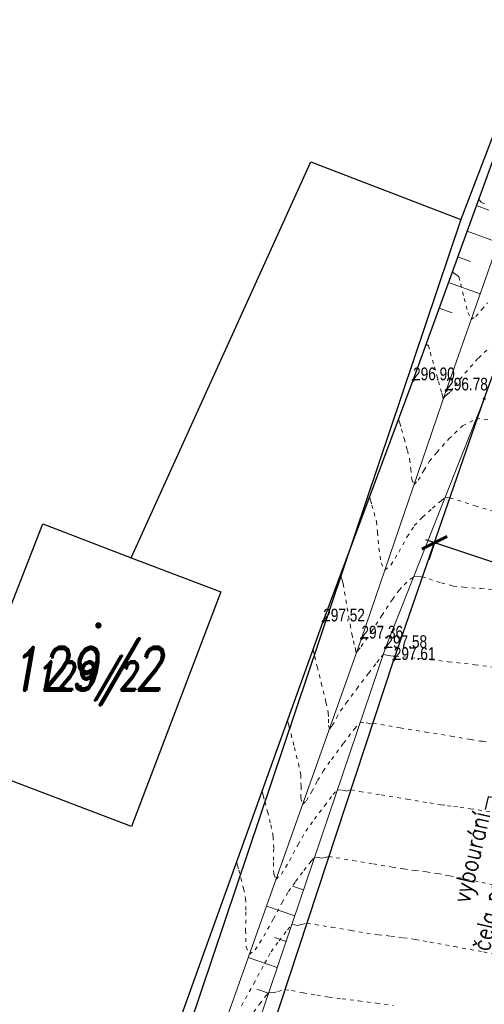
# Model space of a CAD drawing. Header units: feet. Extents: x -783217 to -782936, y -1044805 to -1043930.
# Tile 34 of 81: x -783071 to -783058, y -1044506 to -1044479. Entities that reach past the tile are written whole.
import ezdxf
from ezdxf import colors
from ezdxf.entities.mleader import LeaderData, LeaderLine
from ezdxf.enums import TextEntityAlignment as Align
from ezdxf.math import Vec2, Vec3

# ---------------------------------------------------------------- set-up
doc = ezdxf.new("R2010")
doc.units = ezdxf.units.FT
doc.header["$MEASUREMENT"] = 0
doc.linetypes.add('ACAD_ISO07W100', pattern=[3, 0, -3])
doc.layers.get('Defpoints').update_dxf_attribs({"lineweight": 9})
for name, color, linetype in [('A_kóty', 1, 'Continuous'), ('KN_POZEMKY 500', 140, 'Continuous'), ('KN_značky kultur', 7, 'Continuous'), ('KN_čísla pozemků', 140, 'Continuous'), ('Z_hrany ploch', 7, 'Continuous'), ('Z_oploceni', 3, 'PLOTDRTL')]:
    doc.layers.add(name, color=color, linetype=linetype)
for name, color, linetype, lineweight in [('BOURÁNÍ', 1, 'Continuous', 50), ('KN_hranice pozemků', 140, 'Continuous', 30), ('popis kan', 1, 'Continuous', 25), ('Vrstevnice', 250, 'ACAD_ISO07W100', 15), ('Vrstva 51', 7, 'Continuous', 0), ('Z_svahování', 36, 'Continuous', 9), ('Z_VÝŠKY', 7, 'Continuous', 9), ('Z_VÝŠKY NETISK', 252, 'Continuous', 9)]:
    doc.layers.add(name, color=color, linetype=linetype, lineweight=lineweight)
doc.styles.add('Legend', font='calibri.ttf')
doc.styles.add('RomanD', font='romand.shx', dxfattribs={"width": 0.7, "oblique": 10})
doc.styles.add('ROMANS', font='romans.shx', dxfattribs={"width": 0.8})
doc.styles.add('Style-cs_Working', font='cs_Working.shx')
doc.linetypes.add('PLOTDRTL', pattern='A,5,[95,civil.shx,S=1,R=0,X=0,Y=0],5', length=10)
doc.dimstyles.new('situ 250', dxfattribs={"dimscale": 0.25, "dimtxt": 2, "dimasz": 2.2, "dimexe": 2, "dimexo": 2, "dimgap": 0.8, "dimtad": 1, "dimrnd": 0.05, "dimzin": 3, "dimtxsty": 'ROMANS', "dimblk": 'ARCHTICK', "dimcen": 0.09, "dimdle": 1, "dimadec": 1, "dimazin": 3, "dimtfac": 1, "dimtofl": 0, "dimtmove": 0, "dimatfit": 2, "dimldrblk": 'TerminatorOpen_0.5', "dimfxl": 4, "dimfxlon": 1, "dimfrac": 2, "dimtzin": 3, "dimarcsym": 0})

# ---------------------------------------------------------------- blocks, each defined once
blk = doc.blocks.new('4.02_1')
at = {"layer": 'KN_značky kultur', "linetype": 'Continuous'}
h = blk.add_hatch(color=256, dxfattribs=at)
edge = h.paths.add_edge_path()
edge.add_arc((0, 0), 0.175, 0, 360)
blk = doc.blocks.new('_ArchTick')
at = {"color": 0, "linetype": 'ByBlock', "const_width": 0.15}
blk.add_lwpolyline([(-0.5, -0.5), (0.5, 0.5)], dxfattribs=at)
blk = doc.blocks.new('*D45')
at = {"layer": 'A_kóty', "color": 0, "linetype": 'Continuous', "lineweight": -2, "ltscale": 0.5, "transparency": 16777216}
for p, q in [((-783053.234, -1044495.573), (-783059.749, -1044493.397)), ((-783059.512, -1044493.476), (-783059.671, -1044493.95)), ((-783053.471, -1044495.494), (-783053.313, -1044495.019))]:
    blk.add_line(p, q, dxfattribs=at)
at = {"layer": 'Defpoints', "color": 0, "linetype": 'Continuous', "ltscale": 0.5, "transparency": 16777216}
for p in [(-783059.39, -1044493.11), (-783059.512, -1044493.476), (-783053.526, -1044495.657)]:
    blk.add_point(p, dxfattribs=at)
at = {"layer": 'A_kóty', "color": 0, "linetype": 'Continuous', "lineweight": -2, "ltscale": 0.5, "transparency": 16777216, "xscale": 0.55, "yscale": 0.55, "zscale": 0.55}
for p, rotation in [((-783059.512, -1044493.476), 161.5329886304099), ((-783053.471, -1044495.494), 341.5329886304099)]:
    blk.add_blockref('_ArchTick', p, dxfattribs=dict(at, rotation=rotation))
at = {"layer": 'A_kóty', "color": 0, "linetype": 'Continuous', "ltscale": 0.5, "transparency": 16777216, "insert": (-783056.334, -1044494.013), "char_height": 0.5, "attachment_point": 5, "rotation": 341.533, "style": 'ROMANS'}
blk.add_mtext('6,35', dxfattribs=at)
blk = doc.blocks.new('TerminatorOpen_0.5')
at = {"color": 0, "linetype": 'ByBlock', "lineweight": -2}
for q in [(-1, 0.25), (-1, 0), (-1, -0.25)]:
    blk.add_line((0, 0), q, dxfattribs=at)

msp = doc.modelspace()

# ---------------------------------------------------------------- linework, layer by layer
at = {"layer": 'KN_hranice pozemků', "linetype": 'Continuous'}
for p, q in [((-783045.85, -1044450.77), (-783058.79, -1044484.59)), ((-783067.85, -1044493.89), (-783062.91, -1044483.01)), ((-783062.91, -1044483.01), (-783058.79, -1044484.59)), ((-783071.15, -1044495.19), (-783070.28, -1044492.96)), ((-783070.28, -1044492.96), (-783067.85, -1044493.89)), ((-783067.85, -1044493.89), (-783065.38, -1044494.83)), ((-783065.38, -1044494.83), (-783067.84, -1044501.28)), ((-783067.84, -1044501.28), (-783072.8, -1044499.39))]:
    msp.add_line(p, q, dxfattribs=at)
at = {"layer": 'Vrstevnice', "ltscale": 0.04}
for points, elevation in [([(-783058.286, -1044484.05), (-783058.279, -1044484.063), (-783058.227, -1044484.111), (-783058.119, -1044484.176)], 296.4), ([(-783059.012, -1044486.032), (-783059.008, -1044486.038), (-783058.976, -1044486.066), (-783058.908, -1044486.112), (-783058.838, -1044486.168), (-783058.788, -1044486.364), (-783058.697, -1044486.759), (-783058.593, -1044487.151), (-783058.503, -1044487.339), (-783058.375, -1044487.262), (-783058.213, -1044487.067), (-783058.055, -1044486.879)], 296.6), ([(-783059.739, -1044488.015), (-783059.679, -1044488.063), (-783059.627, -1044488.242), (-783059.514, -1044488.637), (-783059.399, -1044489.04), (-783059.342, -1044489.243), (-783059.307, -1044489.368), (-783059.281, -1044489.462), (-783059.27, -1044489.525), (-783059.232, -1044489.467), (-783059.161, -1044489.403), (-783059.068, -1044489.317), (-783058.949, -1044489.163), (-783058.674, -1044488.819), (-783058.305, -1044488.403), (-783057.984, -1044488.099)], 296.8), ([(-783060.498, -1044490.079), (-783060.49, -1044490.109), (-783060.467, -1044490.189), (-783060.421, -1044490.351), (-783060.347, -1044490.612), (-783060.256, -1044490.94), (-783060.195, -1044491.178), (-783060.163, -1044491.45), (-783060.136, -1044491.735), (-783060.074, -1044491.877), (-783059.957, -1044491.76), (-783059.807, -1044491.487), (-783059.649, -1044491.237), (-783059.448, -1044490.993), (-783059.121, -1044490.622), (-783058.738, -1044490.266), (-783058.365, -1044490.064), (-783057.94, -1044490.098)], 297), ([(-783061.295, -1044492.218), (-783061.288, -1044492.242), (-783061.269, -1044492.308), (-783061.231, -1044492.44), (-783061.172, -1044492.648), (-783061.108, -1044492.894), (-783061.077, -1044493.187), (-783061.041, -1044493.627), (-783060.981, -1044494.034), (-783060.877, -1044494.229), (-783060.708, -1044494.091), (-783060.491, -1044493.732), (-783060.265, -1044493.316), (-783060.067, -1044493.007), (-783059.841, -1044492.775), (-783059.566, -1044492.525), (-783059.331, -1044492.323), (-783059.225, -1044492.238), (-783059.158, -1044492.236), (-783059.089, -1044492.24), (-783058.877, -1044492.307), (-783058.397, -1044492.459), (-783057.852, -1044492.624)], 297.2), ([(-783062.092, -1044494.357), (-783062.088, -1044494.37), (-783062.076, -1044494.413), (-783062.05, -1044494.503), (-783062.022, -1044494.61), (-783061.983, -1044494.833), (-783061.908, -1044495.271), (-783061.83, -1044495.725), (-783061.783, -1044495.993), (-783061.741, -1044496.174), (-783061.694, -1044496.361), (-783061.672, -1044496.45), (-783061.667, -1044496.524), (-783061.615, -1044496.441), (-783061.53, -1044496.33), (-783061.4, -1044496.157), (-783061.245, -1044495.921), (-783060.959, -1044495.481), (-783060.664, -1044495.033), (-783060.484, -1044494.777), (-783060.344, -1044494.631), (-783060.187, -1044494.487), (-783060.086, -1044494.413), (-783059.966, -1044494.404), (-783059.841, -1044494.415), (-783059.657, -1044494.472), (-783059.322, -1044494.58), (-783058.996, -1044494.668), (-783058.709, -1044494.701), (-783058.242, -1044494.736), (-783057.708, -1044494.78)], 297.4), ([(-783062.85, -1044496.418), (-783062.838, -1044496.466), (-783062.804, -1044496.603), (-783062.734, -1044496.886), (-783062.623, -1044497.335), (-783062.495, -1044497.862), (-783062.43, -1044498.152), (-783062.425, -1044498.324), (-783062.427, -1044498.503), (-783062.401, -1044498.593), (-783062.32, -1044498.503), (-783062.206, -1044498.295), (-783062.093, -1044498.097), (-783061.935, -1044497.881), (-783061.647, -1044497.494), (-783061.32, -1044497.061), (-783061.094, -1044496.766), (-783060.975, -1044496.615), (-783060.932, -1044496.564), (-783060.923, -1044496.555), (-783060.908, -1044496.553), (-783060.863, -1044496.556), (-783060.778, -1044496.573), (-783060.707, -1044496.59), (-783060.65, -1044496.591), (-783060.592, -1044496.591), (-783060.373, -1044496.614), (-783059.831, -1044496.671), (-783059.122, -1044496.748), (-783058.402, -1044496.83), (-783057.824, -1044496.903)], 297.6), ([(-783063.549, -1044498.362), (-783063.539, -1044498.403), (-783063.511, -1044498.514), (-783063.453, -1044498.74), (-783063.362, -1044499.102), (-783063.252, -1044499.549), (-783063.188, -1044499.854), (-783063.178, -1044500.168), (-783063.182, -1044500.497), (-783063.134, -1044500.662), (-783063.032, -1044500.568), (-783062.887, -1044500.319), (-783062.724, -1044500.014), (-783062.57, -1044499.753), (-783062.34, -1044499.431), (-783062.013, -1044498.988), (-783061.709, -1044498.592), (-783061.551, -1044498.41), (-783061.387, -1044498.424), (-783061.267, -1044498.456), (-783061.204, -1044498.44), (-783060.988, -1044498.476), (-783060.451, -1044498.565), (-783059.753, -1044498.68), (-783059.054, -1044498.795), (-783058.516, -1044498.884), (-783058.297, -1044498.92), (-783058.245, -1044498.927), (-783058.193, -1044498.934), (-783058.09, -1044498.944)], 297.8), ([(-783064.248, -1044500.306), (-783064.24, -1044500.339), (-783064.218, -1044500.425), (-783064.173, -1044500.594), (-783064.1, -1044500.869), (-783064.01, -1044501.236), (-783063.946, -1044501.556), (-783063.93, -1044501.887), (-783063.938, -1044502.265), (-783063.931, -1044502.583), (-783063.868, -1044502.731), (-783063.717, -1044502.591), (-783063.5, -1044502.221), (-783063.262, -1044501.775), (-783063.047, -1044501.409), (-783062.811, -1044501.078), (-783062.535, -1044500.706), (-783062.298, -1044500.4), (-783062.179, -1044500.265), (-783062.047, -1044500.278), (-783061.937, -1044500.304), (-783061.872, -1044500.288), (-783061.808, -1044500.272), (-783061.559, -1044500.313), (-783060.973, -1044500.41), (-783060.264, -1044500.528), (-783059.643, -1044500.631), (-783059.325, -1044500.682), (-783059.155, -1044500.705), (-783058.977, -1044500.727), (-783058.807, -1044500.751), (-783058.527, -1044500.79), (-783057.982, -1044500.868)], 298), ([(-783064.948, -1044502.251), (-783064.941, -1044502.277), (-783064.923, -1044502.345), (-783064.888, -1044502.477), (-783064.83, -1044502.694), (-783064.757, -1044502.988), (-783064.704, -1044503.258), (-783064.693, -1044503.626), (-783064.703, -1044504.131), (-783064.688, -1044504.584), (-783064.602, -1044504.8), (-783064.44, -1044504.666), (-783064.204, -1044504.296), (-783063.941, -1044503.82), (-783063.699, -1044503.366), (-783063.524, -1044503.065), (-783063.328, -1044502.791), (-783063.099, -1044502.483), (-783062.902, -1044502.23), (-783062.807, -1044502.12), (-783062.709, -1044502.132), (-783062.607, -1044502.152), (-783062.509, -1044502.128), (-783062.411, -1044502.105), (-783062.211, -1044502.135), (-783061.754, -1044502.211), (-783061.192, -1044502.306), (-783060.675, -1044502.392), (-783060.353, -1044502.444), (-783060.047, -1044502.485), (-783059.727, -1044502.525), (-783059.421, -1044502.568), (-783059.087, -1044502.634), (-783058.421, -1044502.773), (-783057.561, -1044502.951)], 298.2), ([(-783064.816, -1044506.206), (-783064.477, -1044505.596), (-783064.181, -1044505.041), (-783064.001, -1044504.721), (-783063.785, -1044504.422), (-783063.553, -1044504.118), (-783063.435, -1044503.975), (-783063.358, -1044503.985), (-783063.277, -1044504), (-783063.162, -1044503.969), (-783063.015, -1044503.937), (-783062.791, -1044503.969), (-783062.33, -1044504.047), (-783061.804, -1044504.138), (-783061.382, -1044504.206), (-783061.054, -1044504.251), (-783060.708, -1044504.293), (-783060.363, -1044504.337), (-783060.035, -1044504.385), (-783059.639, -1044504.454), (-783058.964, -1044504.577), (-783058.16, -1044504.727), (-783057.375, -1044504.877)], 298.4), ([(-783064.478, -1044506.376), (-783064.319, -1044506.157), (-783064.148, -1044505.934), (-783064.063, -1044505.829), (-783064.006, -1044505.837), (-783063.947, -1044505.848), (-783063.817, -1044505.809), (-783063.619, -1044505.769), (-783063.44, -1044505.79), (-783063.117, -1044505.846), (-783062.743, -1044505.913), (-783062.41, -1044505.968), (-783062.052, -1044506.016), (-783061.592, -1044506.073), (-783061.101, -1044506.136), (-783060.649, -1044506.201)], 298.6)]:
    msp.add_lwpolyline(points, dxfattribs=dict(at, elevation=elevation))
at = {"layer": 'Vrstva 51', "color": 7, "linetype": 'Continuous', "lineweight": 53}
for p in [(-783060.1, -1044489.01), (-783059.19, -1044489.29), (-783058.15, -1044489.52), (-783062.57, -1044495.64), (-783061.52, -1044496.11), (-783060.86, -1044496.37), (-783060.63, -1044496.7)]:
    msp.add_point(p, dxfattribs=at)
at = {"layer": 'Z_hrany ploch', "linetype": 'Continuous', "flags": 128}
msp.add_lwpolyline([(-783069.78, -1044522.09), (-783069.11, -1044520.14), (-783068.17, -1044518.92), (-783065.34, -1044510.99), (-783060.63, -1044496.7), (-783058.15, -1044489.52), (-783054.21, -1044478.71), (-783051.52, -1044470.63), (-783047.77, -1044460.48), (-783044.92, -1044452.74), (-783039.54, -1044439), (-783035.01, -1044428.77), (-783027.11, -1044414.92), (-783026.57, -1044413.22), (-783027, -1044410.05), (-783021.92, -1044402.05), (-783014.87, -1044390.97)], dxfattribs=at)
at = {"layer": 'Z_oploceni', "ltscale": 0.5, "flags": 128}
msp.add_lwpolyline([(-783069.85, -1044516.02), (-783067.85, -1044510.32), (-783062.57, -1044495.64), (-783060.1, -1044489.01), (-783055.98, -1044477.67), (-783053.57, -1044471), (-783049.53, -1044459.53), (-783046.92, -1044451.85), (-783048.52, -1044451.58)], dxfattribs=at)
at = {"layer": 'Z_svahování', "linetype": 'Continuous', "flags": 128}
for points in [[(-783069.24, -1044517.86), (-783066.73, -1044510.8), (-783061.52, -1044496.11), (-783059.19, -1044489.29), (-783055.22, -1044478.02), (-783052.49, -1044470.63), (-783048.78, -1044460.04), (-783046.25, -1044452.21), (-783041.04, -1044438.32), (-783036.1, -1044427.98), (-783028.36, -1044414.94), (-783027.63, -1044412.82), (-783027.52, -1044409.5), (-783029.39, -1044407.82)], [(-783058.355, -1044484.208), (-783058.016, -1044484.331)], [(-783058.611, -1044484.913), (-783057.757, -1044485.223)], [(-783058.867, -1044485.617), (-783058.523, -1044485.743)], [(-783059.124, -1044486.322), (-783058.256, -1044486.638)], [(-783059.38, -1044487.027), (-783059.03, -1044487.154)], [(-783070.27, -1044517.62), (-783069.24, -1044517.86), (-783068.44, -1044518.26), (-783065.79, -1044510.93), (-783060.86, -1044496.37), (-783058.15, -1044489.52)], [(-783063.111, -1044503.019), (-783063.418, -1044502.915)], [(-783063.352, -1044503.73), (-783064.129, -1044503.466)], [(-783063.592, -1044504.44), (-783063.907, -1044504.333)], [(-783063.833, -1044505.15), (-783064.631, -1044504.88)], [(-783064.074, -1044505.861), (-783064.397, -1044505.751)]]:
    msp.add_lwpolyline(points, dxfattribs=at)

# ---------------------------------------------------------------- block references
at = {"layer": 'KN_značky kultur', "linetype": 'Continuous', "xscale": 0.5, "yscale": 0.5}
msp.add_blockref('4.02_1', (-783068.75, -1044495.75), dxfattribs=at)

# ---------------------------------------------------------------- texts
at = {"layer": 'KN_POZEMKY 500', "color": 5, "linetype": 'Continuous', "style": 'RomanD', "oblique": 10, "width": 0.8}
msp.add_text('129/2', height=1.2, dxfattribs=at).set_placement((-783069.08, -1044497.54), align=Align.CENTER)
at = {"layer": 'KN_čísla pozemků', "color": 5, "linetype": 'Continuous', "style": 'RomanD', "oblique": 10, "width": 0.8}
msp.add_text('129/2', height=0.8, dxfattribs=at).set_placement((-783069.08, -1044497.54), align=Align.CENTER)
at = {"layer": 'Z_VÝŠKY', "linetype": 'Continuous', "style": 'Style-cs_Working', "width": 0.8}
for s, p in [('296.90', (-783060.1, -1044489.01)), ('297.52', (-783062.57, -1044495.64)), ('297.36', (-783061.52, -1044496.11)), ('297.61', (-783060.63, -1044496.7))]:
    msp.add_text(s, height=0.35, dxfattribs=at).set_placement(p)
at = {"layer": 'Z_VÝŠKY NETISK', "linetype": 'Continuous', "style": 'Style-cs_Working', "width": 0.8}
for s, p in [('296.78', (-783059.19, -1044489.29)), ('297.58', (-783060.86, -1044496.37))]:
    msp.add_text(s, height=0.35, dxfattribs=at).set_placement(p)

# ---------------------------------------------------------------- dimensions: what is measured, and where the dimension line sits
at = {"layer": 'A_kóty', "linetype": 'Continuous', "ltscale": 0.5}
dim = msp.add_linear_dim(base=(-783059.512, -1044493.476), p1=(-783053.526, -1044495.657), p2=(-783059.39, -1044493.11), angle=161.533, dimstyle='situ 250', override={"dimtmove": 1}, dxfattribs=at)
dim.commit()
dim.dimension.update_dxf_attribs({"geometry": '*D45', "text_midpoint": (-783056.334, -1044494.013)})

# ---------------------------------------------------------------- leaders
at = {"layer": 'BOURÁNÍ', "linetype": 'ByBlock', "lineweight": 13}
ml = msp.add_multileader_mtext('Standard', dxfattribs=at)
ml.set_content('vybourání \\Pčela propustu', color=256, style='ROMANS')
ml.set_leader_properties()
ml.build(insert=Vec2(0, 0))
ml.multileader.update_dxf_attribs({"dogleg_length": 0.36, "arrow_head_size": 0.3})
ctx = ml.context
ctx.base_point, ctx.char_height, ctx.arrow_head_size, ctx.landing_gap_size, ctx.plane_origin, ctx.plane_x_axis, ctx.plane_y_axis = Vec3(-783059.092, -1044504.956), 0.5, 0.3, 0.09, Vec3(-783053.581, -1044501.179), Vec3(0.228351, 0.973579), Vec3(-0.973579, 0.228351)
ctx.text_align_type = 2
notes = []
notes.append((ctx, [(1, (1, 1, 0), (-783058.038, -1044500.462), (-0.228351, -0.973579), 0.36, [(0, [(-783054.128, -1044501.08)], 0, [])])]))
ctx.mtext.insert, ctx.mtext.text_direction, ctx.mtext.rotation, ctx.mtext.alignment, ctx.mtext.flow_direction = Vec3(-783058.465, -1044500.824), Vec3(0.228351, 0.973579), 1.340413, 3, 5
for ctx, leaders in notes:
    for number, flags, end, landing, length, lines in leaders:
        leader = LeaderData()
        leader.index, (leader.has_last_leader_line, leader.has_dogleg_vector, leader.attachment_direction) = number, flags
        leader.last_leader_point, leader.dogleg_vector, leader.dogleg_length = Vec3(end), Vec3(landing), length
        for number, points, colour, breaks in lines:
            line = LeaderLine()
            line.index, line.vertices, line.color, line.breaks = number, Vec3.list(points), colors.encode_raw_color(colour), breaks
            leader.lines.append(line)
        ctx.leaders.append(leader)

# ---------------------------------------------------------------- next in the draw order: texts
at = {"layer": 'popis kan', "ltscale": 0.5, "insert": (-783061.398, -1044518.566), "char_height": 0.6, "attachment_point": 1, "rotation": 70.9349, "style": 'Legend', "bg_fill": 3, "box_fill_scale": 1.1, "bg_fill_color": 256, "bg_fill_transparency": 0}
msp.add_mtext_dynamic_manual_height_columns('BET. TROUBA DN400, 9,9%, DL. 25,11m', width=15.03702, gutter_width=3.75, heights=[0], dxfattribs=at)

# ---------------------------------------------------------------- next in the draw order: linework, layer by layer
at = {"layer": 'KN_hranice pozemků', "linetype": 'Continuous'}
msp.add_line((-783058.79, -1044484.59), (-783069.67, -1044516.92), dxfattribs=at)

doc.saveas('drawing.dxf')
